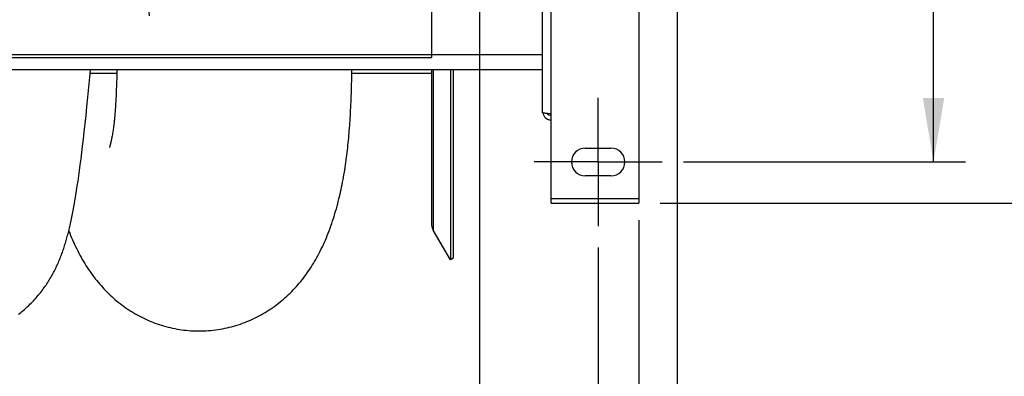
# Model space of a CAD drawing. Extents: x 0 to 594, y 0 to 420.
# Tile 7 of 18: x 370 to 417, y 53 to 70. Entities that reach past the tile are written whole.
import ezdxf

# ---------------------------------------------------------------- set-up
doc = ezdxf.new("R2010")
doc.units = 0
doc.header["$LTSCALE"] = 32.67
doc.linetypes.add('CENTER', pattern=[0.6, 0.375, -0.075, 0.075, -0.075])
doc.layers.get('0').update_dxf_attribs({"linetype": 'CONTINUOUS'})
for name, color, linetype in [('110528_DXF_CONTINUOUS_LINE', 7, 'CONTINUOUS'), ('110528_DXF_DIMENSION', 7, 'CONTINUOUS'), ('110536_DXF_AXIS', 7, 'CONTINUOUS'), ('110536_DXF_CONTINUOUS_LINE', 7, 'CONTINUOUS'), ('110801_DXF_CONTINUOUS_LINE', 7, 'CONTINUOUS'), ('AG_HOSE_100_DXF_CONTINUOUS', 7, 'CONTINUOUS'), ('ASE_65-100-10_DXF_DIMENSIO', 7, 'CONTINUOUS'), ('G_ASE_DUMMY_DXF_CONTINUOUS', 7, 'CONTINUOUS')]:
    doc.layers.add(name, color=color, linetype=linetype)
doc.styles.get("Standard").update_dxf_attribs({"font": 'txt', "width": 0.7})
doc.dimstyles.new('DIMSTYLE_1', dxfattribs={"dimtxt": 3.5, "dimasz": 3, "dimexe": 1.5, "dimexo": 1, "dimgap": 0.875, "dimtad": 1, "dimdec": 0, "dimlfac": 10, "dimtxsty": 'STANDARD', "dimblk": '_ARROW_FILLED', "dimblk1": '_ARROW_FILLED', "dimblk2": '_ARROW_FILLED', "dimcen": 0.09, "dimazin": 3, "dimtp": 0.8, "dimtm": 0.8, "dimtfac": 1, "dimtdec": 0, "dimtofl": 0, "dimtmove": 0, "dimatfit": 3, "dimtolj": 1})
doc.dimstyles.new('DIMSTYLE_2', dxfattribs={"dimtxt": 3.5, "dimasz": 3, "dimexe": 1.5, "dimexo": 1, "dimgap": 0.875, "dimtad": 1, "dimdec": 3, "dimlfac": 10, "dimtxsty": 'STANDARD', "dimblk": '_ARROW_FILLED', "dimblk1": '_ARROW_FILLED', "dimblk2": '_ARROW_FILLED', "dimcen": 0.09, "dimazin": 3, "dimtp": 0.8, "dimtm": 0.8, "dimtfac": 1, "dimtdec": 3, "dimtofl": 0, "dimtmove": 0, "dimatfit": 3, "dimtolj": 1})

# ---------------------------------------------------------------- blocks, each defined once
blk = doc.blocks.new('_ARROW_FILLED')
at = {"color": 0, "linetype": 'BYBLOCK'}
blk.add_solid([(0, 0), (-1, 0.167), (-1, -0.167)], dxfattribs=at)
blk = doc.blocks.new('*D1')
at = {"layer": 'ASE_65-100-10_DXF_DIMENSIO', "color": 2, "linetype": 'CONTINUOUS'}
for p, q in [((400.418, 116.32), (424.718, 116.32)), ((423.218, 116.32), (423.218, 88.894)), ((423.218, 61.467), (423.218, 88.894)), ((400.418, 61.467), (424.718, 61.467))]:
    blk.add_line(p, q, dxfattribs=at)
at = {"layer": 'ASE_65-100-10_DXF_DIMENSIO', "color": 2, "linetype": 'CONTINUOUS', "xscale": 3, "yscale": 3, "zscale": 3}
for p, rotation in [((423.218, 116.32), 90), ((423.218, 61.467), 270)]:
    blk.add_blockref('_ARROW_FILLED', p, dxfattribs=dict(at, rotation=rotation))
at = {"layer": 'ASE_65-100-10_DXF_DIMENSIO', "color": 2, "linetype": 'CONTINUOUS', "insert": (418.843, 88.894), "char_height": 3.5, "width": 12, "attachment_point": 2, "rotation": 90}
blk.add_mtext('549', dxfattribs=at)
blk = doc.blocks.new('*D2')
at = {"layer": 'ASE_65-100-10_DXF_DIMENSIO', "color": 2, "linetype": 'CONTINUOUS'}
for p, q in [((401.518, 114.394), (414.718, 114.394)), ((413.218, 114.394), (413.218, 88.894)), ((413.218, 63.394), (413.218, 88.894)), ((401.518, 63.394), (414.718, 63.394))]:
    blk.add_line(p, q, dxfattribs=at)
at = {"layer": 'ASE_65-100-10_DXF_DIMENSIO', "color": 2, "linetype": 'CONTINUOUS', "xscale": 3, "yscale": 3, "zscale": 3}
for p, rotation in [((413.218, 114.394), 90), ((413.218, 63.394), 270)]:
    blk.add_blockref('_ARROW_FILLED', p, dxfattribs=dict(at, rotation=rotation))
at = {"layer": 'ASE_65-100-10_DXF_DIMENSIO', "color": 2, "linetype": 'CONTINUOUS', "insert": (408.843, 88.894), "char_height": 3.5, "width": 10.875, "attachment_point": 2, "rotation": 90}
blk.add_mtext('510', dxfattribs=at)
blk = doc.blocks.new('*D5')
at = {"layer": 'ASE_65-100-10_DXF_DIMENSIO', "color": 2, "linetype": 'CONTINUOUS'}
for p, q in [((318.218, 60.667), (318.218, 33.879)), ((399.418, 60.667), (399.418, 33.879)), ((318.218, 35.379), (358.818, 35.379)), ((399.418, 35.379), (358.818, 35.379))]:
    blk.add_line(p, q, dxfattribs=at)
at = {"layer": 'ASE_65-100-10_DXF_DIMENSIO', "color": 2, "linetype": 'CONTINUOUS', "xscale": 3, "yscale": 3, "zscale": 3, "rotation": 180}
blk.add_blockref('_ARROW_FILLED', (318.218, 35.379), dxfattribs=at)
at = {"layer": 'ASE_65-100-10_DXF_DIMENSIO', "color": 2, "linetype": 'CONTINUOUS', "xscale": 3, "yscale": 3, "zscale": 3}
blk.add_blockref('_ARROW_FILLED', (399.418, 35.379), dxfattribs=at)
at = {"layer": 'ASE_65-100-10_DXF_DIMENSIO', "color": 2, "linetype": 'CONTINUOUS', "insert": (358.818, 39.754), "char_height": 3.5, "width": 11.25, "attachment_point": 2}
blk.add_mtext('812', dxfattribs=at)
blk = doc.blocks.new('*D6')
at = {"layer": 'ASE_65-100-10_DXF_DIMENSIO', "color": 2, "linetype": 'CONTINUOUS'}
for p, q in [((320.118, 59.394), (320.118, 43.879)), ((397.518, 59.394), (397.518, 43.879)), ((320.118, 45.379), (358.818, 45.379)), ((397.518, 45.379), (358.818, 45.379))]:
    blk.add_line(p, q, dxfattribs=at)
at = {"layer": 'ASE_65-100-10_DXF_DIMENSIO', "color": 2, "linetype": 'CONTINUOUS', "xscale": 3, "yscale": 3, "zscale": 3, "rotation": 180}
blk.add_blockref('_ARROW_FILLED', (320.118, 45.379), dxfattribs=at)
at = {"layer": 'ASE_65-100-10_DXF_DIMENSIO', "color": 2, "linetype": 'CONTINUOUS', "xscale": 3, "yscale": 3, "zscale": 3}
blk.add_blockref('_ARROW_FILLED', (397.518, 45.379), dxfattribs=at)
at = {"layer": 'ASE_65-100-10_DXF_DIMENSIO', "color": 2, "linetype": 'CONTINUOUS', "insert": (358.818, 49.754), "char_height": 3.5, "width": 12.375, "attachment_point": 2}
blk.add_mtext('774', dxfattribs=at)
blk = doc.blocks.new('*D7')
at = {"layer": 'ASE_65-100-10_DXF_DIMENSIO', "color": 2, "linetype": 'CONTINUOUS'}
for p, q in [((315.868, 80.019), (315.868, 23.879)), ((401.218, 74.836), (401.218, 23.879)), ((315.868, 25.379), (358.543, 25.379)), ((401.218, 25.379), (358.543, 25.379))]:
    blk.add_line(p, q, dxfattribs=at)
at = {"layer": 'ASE_65-100-10_DXF_DIMENSIO', "color": 2, "linetype": 'CONTINUOUS', "xscale": 3, "yscale": 3, "zscale": 3, "rotation": 180}
blk.add_blockref('_ARROW_FILLED', (315.868, 25.379), dxfattribs=at)
at = {"layer": 'ASE_65-100-10_DXF_DIMENSIO', "color": 2, "linetype": 'CONTINUOUS', "xscale": 3, "yscale": 3, "zscale": 3}
blk.add_blockref('_ARROW_FILLED', (401.218, 25.379), dxfattribs=at)
at = {"layer": 'ASE_65-100-10_DXF_DIMENSIO', "color": 2, "linetype": 'CONTINUOUS', "insert": (358.543, 29.754), "char_height": 3.5, "width": 12, "attachment_point": 2}
blk.add_mtext('854', dxfattribs=at)

msp = doc.modelspace()

# ---------------------------------------------------------------- linework, layer by layer
at = {"layer": '110528_DXF_CONTINUOUS_LINE', "color": 7, "linetype": 'CONTINUOUS'}
for p, q in [((389.71603, 67.70349), (389.71603, 60.5278)), ((390.60215, 67.70349), (390.60215, 58.81882)), ((390.60215, 58.81882), (389.80311, 60.20279)), ((390.73205, 58.89382), (390.60215, 58.81882))]:
    msp.add_line(p, q, dxfattribs=at)
at = {"layer": '110528_DXF_CONTINUOUS_LINE', "color": 9, "linetype": 'CONTINUOUS'}
msp.add_line((389.80311, 67.70349), (389.80311, 60.20279), dxfattribs=at)
at = {"layer": '110528_DXF_CONTINUOUS_LINE', "color": 3, "linetype": 'CONTINUOUS'}
msp.add_line((390.73205, 67.70349), (390.73205, 58.89382), dxfattribs=at)
at = {"layer": '110528_DXF_CONTINUOUS_LINE', "color": 7, "linetype": 'CONTINUOUS'}
msp.add_arc((390.36603, 60.52779), 0.65, 180, 210, dxfattribs=at)
at = {"layer": '110528_DXF_DIMENSION', "color": 2, "linetype": 'CONTINUOUS'}
msp.add_line((391.96378, 130.14324), (391.96378, 47.6444), dxfattribs=at)
at = {"layer": '110536_DXF_AXIS', "color": 7, "linetype": 'CENTER'}
for q in [(397.51828, 66.39383), (394.51827, 63.39382), (400.51829, 63.39382), (397.51828, 60.39381)]:
    msp.add_line((397.51828, 63.39382), q, dxfattribs=at)
at = {"layer": '110536_DXF_CONTINUOUS_LINE', "color": 3, "linetype": 'CONTINUOUS'}
for p, q in [((394.91828, 65.70177), (394.91828, 101.39382)), ((399.41828, 72.68851), (399.41828, 61.46716)), ((395.31828, 61.46716), (395.31828, 65.64157)), ((396.91828, 64.04382), (398.11828, 64.04382)), ((398.11828, 62.74382), (396.91828, 62.74382)), ((395.31828, 61.46716), (399.41828, 61.46716))]:
    msp.add_line(p, q, dxfattribs=at)
at = {"layer": '110536_DXF_CONTINUOUS_LINE', "color": 9, "linetype": 'CONTINUOUS'}
for p, q in [((395.31828, 65.64157), (395.31828, 75.88247)), ((399.41828, 61.66716), (395.31828, 61.66716))]:
    msp.add_line(p, q, dxfattribs=at)
at = {"layer": '110536_DXF_CONTINUOUS_LINE', "color": 3, "linetype": 'CONTINUOUS'}
for centre, radius, start, end in [((395.30972, 65.75915), 0.39145, 189.344646, 190.109154), ((396.91828, 63.39382), 0.65, 90, 270), ((398.11828, 63.39382), 0.65, 270, 90)]:
    msp.add_arc(centre, radius, start, end, dxfattribs=at)
for points, knots in [([(395.31828, 65.64157), (395.26724, 65.64646), (395.19309, 65.65354), (395.09888, 65.66365), (395.03885, 65.67103), (394.99009, 65.67801), (394.95236, 65.68558), (394.93109, 65.69115), (394.91828, 65.69819), (394.91828, 65.70177)], [0, 0, 0, 0, 0.37771184, 0.54853637, 0.69852876, 0.82207755, 0.91471109, 0.97358369, 1, 1, 1, 1]), ([(394.92435, 65.69045), (394.94023, 65.6014), (395.03962, 65.42891), (395.22719, 65.36358), (395.31828, 65.36358)], [0, 0, 0, 0, 0.49822857, 1, 1, 1, 1])]:
    msp.add_open_spline(points, degree=3, knots=knots, dxfattribs=at)
at = {"layer": '110536_DXF_CONTINUOUS_LINE', "color": 7, "linetype": 'CONTINUOUS'}
msp.add_open_spline([(395.31828, 65.56135), (395.2841, 65.56135), (395.21471, 65.57922), (395.16346, 65.6294), (395.14603, 65.65861)], degree=3, knots=[0, 0, 0, 0, 0.50119096, 1, 1, 1, 1], dxfattribs=at)
at = {"layer": '110801_DXF_CONTINUOUS_LINE', "color": 9, "linetype": 'CONTINUOUS'}
msp.add_line((394.91828, 68.40349), (322.71828, 68.40349), dxfattribs=at)
at = {"layer": '110801_DXF_CONTINUOUS_LINE', "color": 7, "linetype": 'CONTINUOUS'}
msp.add_line((394.91828, 67.70349), (322.71828, 67.70349), dxfattribs=at)
at = {"layer": 'AG_HOSE_100_DXF_CONTINUOUS', "color": 9, "linetype": 'CONTINUOUS'}
for p in [(389.71603, 111.25882), (327.71603, 68.27915)]:
    msp.add_line(p, (389.71603, 68.27915), dxfattribs=at)
at = {"layer": 'AG_HOSE_100_DXF_CONTINUOUS', "color": 7, "linetype": 'CONTINUOUS'}
for p, q in [((373.68114, 66.89428), (373.72542, 67.36461)), ((373.72542, 67.36461), (373.75656, 67.70349)), ((374.98367, 67.29496), (374.97843, 67.11748)), ((374.98852, 67.48143), (374.98367, 67.29496)), ((374.99354, 67.70349), (374.98852, 67.48143)), ((385.99156, 67.49327), (385.99556, 67.70349)), ((373.63659, 66.43437), (373.68114, 66.89428)), ((374.97281, 66.94874), (374.96685, 66.78865)), ((374.97843, 67.11748), (374.97281, 66.94874)), ((373.59246, 65.99213), (373.63659, 66.43437)), ((374.95406, 66.49368), (374.94735, 66.35911)), ((374.9606, 66.63705), (374.95406, 66.49368)), ((374.96685, 66.78865), (374.9606, 66.63705)), ((373.54913, 65.57108), (373.59246, 65.99213)), ((374.92336, 65.95688), (374.91637, 65.85717)), ((374.93365, 66.11704), (374.92336, 65.95688)), ((374.94053, 66.23342), (374.93365, 66.11704)), ((374.94735, 66.35911), (374.94053, 66.23342)), ((373.50729, 65.17698), (373.54913, 65.57108)), ((374.89289, 65.56525), (374.88387, 65.46679)), ((374.90125, 65.66327), (374.89289, 65.56525)), ((374.9091, 65.76082), (374.90125, 65.66327)), ((374.91637, 65.85717), (374.9091, 65.76082)), ((373.46686, 64.8082), (373.50729, 65.17698)), ((374.82942, 64.98452), (374.82067, 64.9207)), ((374.83856, 65.0547), (374.82942, 64.98452)), ((374.84856, 65.13566), (374.83856, 65.0547)), ((374.85873, 65.22304), (374.84856, 65.13566)), ((374.86884, 65.3162), (374.85873, 65.22304)), ((373.42779, 64.46299), (373.46686, 64.8082)), ((374.77342, 64.6232), (374.76319, 64.56756)), ((374.78337, 64.68008), (374.77342, 64.6232)), ((374.79328, 64.73974), (374.78337, 64.68008)), ((374.80286, 64.80021), (374.79328, 64.73974)), ((374.81203, 64.86087), (374.80286, 64.80021)), ((374.82067, 64.9207), (374.81203, 64.86087)), ((373.35262, 63.82993), (373.3898, 64.13795)), ((373.3898, 64.13795), (373.42779, 64.46299)), ((374.64276, 64.07381), (374.64045, 64.06722)), ((373.31612, 63.53727), (373.35262, 63.82993)), ((373.24474, 62.99291), (373.28015, 63.25833)), ((373.28015, 63.25833), (373.31612, 63.53727)), ((373.17554, 62.50063), (373.20987, 62.74049)), ((373.20987, 62.74049), (373.24474, 62.99291)), ((373.10842, 62.05656), (373.14173, 62.27283)), ((373.14173, 62.27283), (373.17554, 62.50063)), ((373.04322, 61.65622), (373.0756, 61.85127)), ((373.0756, 61.85127), (373.10842, 62.05656)), ((372.97956, 61.29405), (373.01122, 61.47072)), ((373.01122, 61.47072), (373.04322, 61.65622)), ((372.88541, 60.80805), (372.91677, 60.96356)), ((372.91677, 60.96356), (372.94811, 61.12526)), ((372.94811, 61.12526), (372.97956, 61.29405)), ((372.85386, 60.65782), (372.88541, 60.80805))]:
    msp.add_line(p, q, dxfattribs=at)
for points in [[(385.9809, 67.04224), (385.98473, 67.18993), (385.99156, 67.49327)], [(378.86796, 55.48194), (378.96101, 55.4831), (379.07004, 55.48631), (379.17899, 55.49154), (379.28783, 55.49876), (379.3965, 55.50799), (379.50496, 55.51922), (379.61317, 55.53243), (379.72108, 55.54762), (379.82864, 55.56478), (379.93582, 55.58391), (380.04258, 55.60498), (380.14885, 55.62798), (380.25461, 55.6529), (380.35982, 55.67972), (380.46443, 55.70843), (380.56841, 55.73901), (380.67173, 55.77144), (380.77434, 55.80569), (380.87621, 55.84175), (380.9773, 55.87959), (381.07758, 55.9192), (381.177, 55.96053), (381.27555, 56.00359), (381.37318, 56.04832), (381.46986, 56.0947), (381.56558, 56.14272), (381.6603, 56.19234), (381.75401, 56.24354), (381.84669, 56.2963), (381.93833, 56.35059), (382.02891, 56.40639), (382.11843, 56.46369), (382.20684, 56.52243), (382.29414, 56.58261), (382.38031, 56.6442), (382.46534, 56.70717), (382.54922, 56.77149), (382.63194, 56.83715), (382.71348, 56.90411), (382.79384, 56.97235), (382.87302, 57.04186), (382.95098, 57.11259), (383.02774, 57.18453), (383.10329, 57.25765), (383.17758, 57.33188), (383.25063, 57.40723), (383.32244, 57.48365), (383.39286, 57.56098), (383.46189, 57.63916), (383.52957, 57.71821), (383.59586, 57.79802), (383.66072, 57.87851), (383.72423, 57.95973), (383.78654, 58.04182), (383.84761, 58.12473), (383.90751, 58.20849), (383.96651, 58.29348), (384.02466, 58.37978), (384.08192, 58.46733), (384.13835, 58.55623), (384.19398, 58.64655), (384.24879, 58.73828), (384.30281, 58.83146), (384.35603, 58.9261), (384.40846, 59.02224), (384.46013, 59.11996), (384.5111, 59.21942), (384.56131, 59.32052), (384.61061, 59.42302), (384.65906, 59.527), (384.70664, 59.63245), (384.75316, 59.73893), (384.79854, 59.84618), (384.84294, 59.95451), (384.88652, 60.0643), (384.92942, 60.17598), (384.97149, 60.28915), (385.01241, 60.403), (385.05219, 60.51749), (385.09089, 60.63266), (385.12827, 60.74771), (385.16431, 60.86233), (385.19915, 60.97681), (385.23286, 61.09125), (385.26549, 61.20571), (385.29702, 61.32006), (385.32743, 61.43404), (385.35669, 61.54739), (385.38488, 61.66032), (385.41216, 61.77322), (385.43856, 61.88619), (385.46407, 61.9991), (385.48872, 62.11203), (385.51251, 62.22485), (385.5355, 62.33767), (385.55778, 62.45096), (385.57938, 62.56485), (385.60025, 62.67915), (385.62044, 62.79385), (385.63997, 62.90908), (385.65882, 63.0247), (385.67692, 63.14032), (385.69428, 63.25579), (385.71095, 63.37129), (385.72697, 63.48685), (385.74238, 63.60268), (385.75716, 63.71854), (385.77122, 63.83384), (385.78456, 63.94816), (385.79729, 64.06197), (385.80953, 64.17595), (385.82127, 64.2903), (385.83246, 64.40479), (385.84316, 64.51949), (385.85342, 64.63435), (385.86322, 64.74942), (385.87257, 64.86497), (385.88148, 64.98091), (385.89001, 65.0974), (385.89824, 65.21515), (385.90616, 65.33437), (385.9137, 65.45485), (385.92091, 65.57671), (385.9278, 65.69992), (385.9344, 65.82459), (385.94068, 65.95111), (385.94667, 66.07953), (385.95237, 66.20988), (385.9578, 66.34249), (385.96296, 66.47746), (385.96784, 66.61478), (385.97245, 66.75461), (385.9809, 67.04224)], [(374.88387, 65.46679), (374.87391, 65.36554), (374.86884, 65.3162)], [(374.76319, 64.56756), (374.75276, 64.51339), (374.74769, 64.48792), (374.74268, 64.46332), (374.73763, 64.43914), (374.7325, 64.41511), (374.72735, 64.39151), (374.72227, 64.36873), (374.71732, 64.34696), (374.71245, 64.32602), (374.70765, 64.30577), (374.70288, 64.28613), (374.69818, 64.26717), (374.69358, 64.24895), (374.68907, 64.23146), (374.68466, 64.21471), (374.68037, 64.19875), (374.67621, 64.18356), (374.67218, 64.16916), (374.66833, 64.15565), (374.66466, 64.14304), (374.66119, 64.13133), (374.65795, 64.12063), (374.65501, 64.11113), (374.65233, 64.10266), (374.64977, 64.09473), (374.64725, 64.08707), (374.64487, 64.07997), (374.64276, 64.07381)], [(370.39158, 56.26355), (370.46347, 56.31965), (370.53391, 56.37645), (370.60293, 56.43391), (370.67044, 56.49193), (370.73647, 56.55046), (370.80103, 56.60946), (370.86406, 56.66884), (370.92558, 56.72854), (370.98561, 56.78854), (371.04412, 56.84874), (371.10113, 56.9091), (371.15665, 56.96958), (371.21068, 57.0301), (371.26324, 57.09062), (371.31436, 57.15112), (371.36407, 57.21157), (371.4124, 57.27194), (371.45939, 57.33219), (371.50508, 57.39236), (371.54954, 57.45245), (371.59277, 57.5124), (371.63477, 57.57215), (371.67557, 57.63171), (371.71521, 57.69104), (371.75363, 57.75001), (371.7908, 57.8085), (371.82683, 57.8666), (371.86187, 57.92448), (371.89588, 57.98205), (371.92895, 58.03939), (371.96135, 58.09693), (371.99317, 58.15482), (372.02435, 58.21292), (372.05495, 58.27135), (372.08504, 58.33022), (372.11457, 58.38942), (372.14344, 58.44876), (372.17168, 58.50824), (372.1993, 58.56787), (372.22624, 58.62746), (372.2525, 58.68701), (372.27812, 58.74654), (372.30307, 58.80596), (372.32735, 58.86521), (372.35102, 58.92436), (372.37412, 58.98351), (372.39668, 59.04266), (372.41872, 59.10185), (372.4403, 59.16121), (372.46145, 59.22077), (372.48219, 59.28056), (372.50255, 59.34067), (372.52257, 59.40118), (372.54225, 59.46209), (372.56161, 59.52341), (372.58067, 59.58519), (372.59943, 59.64745), (372.61791, 59.7102), (372.63611, 59.77347), (372.65406, 59.83728), (372.67175, 59.90163), (372.68919, 59.96655), (372.70641, 60.03207), (372.72343, 60.09827), (372.74025, 60.16519), (372.75689, 60.23286), (372.77338, 60.30136), (372.78972, 60.37072), (372.80592, 60.44099), (372.82201, 60.51225), (372.85386, 60.65782)], [(372.74206, 60.17256), (372.78458, 60.06482), (372.82899, 59.95555), (372.87409, 59.84782), (372.91992, 59.74155), (372.96656, 59.63654), (373.01407, 59.53271), (373.06247, 59.43003), (373.11186, 59.32835), (373.16232, 59.22754), (373.21385, 59.12764), (373.26645, 59.02873), (373.32016, 58.93075), (373.37502, 58.83368), (373.43097, 58.73768), (373.48805, 58.64269), (373.54629, 58.54871), (373.60559, 58.45593), (373.66601, 58.36429), (373.72753, 58.27379), (373.78999, 58.18473), (373.85338, 58.09707), (373.91773, 58.0108), (373.98278, 57.92621), (374.04847, 57.84339), (374.11486, 57.76219), (374.18196, 57.68258), (374.24967, 57.60464), (374.31808, 57.52825), (374.38745, 57.4531), (374.45782, 57.37915), (374.52915, 57.30645), (374.60161, 57.23483), (374.67528, 57.16423), (374.7501, 57.09474), (374.82601, 57.02642), (374.90301, 56.9593), (374.9811, 56.89338), (375.0603, 56.82867), (375.14059, 56.76519), (375.22198, 56.70296), (375.30451, 56.64197), (375.38815, 56.58224), (375.47291, 56.52379), (375.55884, 56.46662), (375.64594, 56.41073), (375.73419, 56.35618), (375.82359, 56.30298), (375.91414, 56.25115), (376.00581, 56.20074), (376.09856, 56.15179), (376.19237, 56.10433), (376.28722, 56.05838), (376.38307, 56.014), (376.47989, 55.9712), (376.57768, 55.93001), (376.67636, 55.89048), (376.77592, 55.85263), (376.87633, 55.81647), (376.97751, 55.78206), (377.07945, 55.74942), (377.18211, 55.71856), (377.28542, 55.68951), (377.38935, 55.6623), (377.49386, 55.63694), (377.5989, 55.61346), (377.70441, 55.59186), (377.81038, 55.57217), (377.91674, 55.55439), (378.02346, 55.53854), (378.13052, 55.52462), (378.23785, 55.51265), (378.34541, 55.50264), (378.45318, 55.49458), (378.56111, 55.48849), (378.66915, 55.48437), (378.77727, 55.48222), (378.86796, 55.48194)]]:
    msp.add_lwpolyline(points, dxfattribs=at)
at = {"layer": 'AG_HOSE_100_DXF_CONTINUOUS', "color": 9, "linetype": 'CONTINUOUS'}
msp.add_open_spline([(376.51603, 70.24192), (376.43388, 71.23565), (376.26493, 73.40936), (376.02075, 76.84739), (375.76316, 80.72422), (375.50605, 84.77338), (375.24184, 89.02303), (374.97789, 93.26831), (374.70018, 97.62843), (374.46666, 101.11379), (374.2795, 103.7345), (374.15018, 105.46707), (374.01752, 107.15174), (373.88117, 108.77381), (373.74492, 110.27527), (373.60566, 111.67923), (373.46312, 112.96876), (373.33814, 113.95802), (373.23896, 114.6483), (373.17071, 115.08444), (373.10252, 115.48087), (373.03285, 115.84518), (372.96153, 116.17446), (372.88815, 116.46573), (372.81508, 116.70829), (372.74237, 116.90179), (372.67822, 117.03098), (372.62502, 117.10757), (372.58796, 117.14836), (372.55045, 117.17695), (372.51198, 117.19296), (372.47267, 117.19527), (372.43256, 117.1832), (372.3924, 117.15627), (372.33363, 117.09494), (372.26378, 116.97738), (372.18551, 116.79159), (372.114, 116.5708), (372.04697, 116.32342), (371.95811, 115.9455), (371.84518, 115.36209), (371.7131, 114.53259), (371.57785, 113.53198), (371.44218, 112.38204), (371.24237, 110.48162), (371.00308, 107.8018), (370.71918, 104.15316), (370.43385, 100.08345), (370.13275, 95.47288), (369.83983, 90.79373), (369.54614, 86.05688), (369.26107, 81.52934), (369.00936, 77.7057), (368.80061, 74.72168), (368.64437, 72.60264), (368.49217, 70.66271), (368.34101, 68.86725), (368.18618, 67.18069), (368.02704, 65.62476), (367.88999, 64.44803), (367.7788, 63.60727), (367.69688, 63.04163), (367.61296, 62.52013), (367.52663, 62.04712), (367.44054, 61.63975), (367.36074, 61.32212), (367.28823, 61.08426), (367.22589, 60.9148), (367.1638, 60.78101), (367.10827, 60.69227), (367.06139, 60.64068), (367.02684, 60.61356), (366.99165, 60.5971), (366.95575, 60.592), (366.91993, 60.59869), (366.88484, 60.61663), (366.85036, 60.64518), (366.80108, 60.70151), (366.74164, 60.8012), (366.67452, 60.95397), (366.60709, 61.14857), (366.53704, 61.39308), (366.4651, 61.68998), (366.3915, 62.04122), (366.31775, 62.44017), (366.21908, 63.03636), (366.10049, 63.86551), (365.9604, 64.9972), (365.81655, 66.31841), (365.66927, 67.8286), (365.52181, 69.48874), (365.36963, 71.34235), (365.21342, 73.38264), (365.01253, 76.16736), (364.76763, 79.79537), (364.48188, 84.26782), (364.1809, 89.11012), (363.88027, 93.94418), (363.62068, 97.98661), (363.41262, 101.07373), (363.25257, 103.34778), (363.09259, 105.50108), (362.92887, 107.56487), (362.76113, 109.51202), (362.59905, 111.2085), (362.44871, 112.60915), (362.3304, 113.58874), (362.2324, 114.31232), (362.15848, 114.81317), (362.08463, 115.2679), (362.01088, 115.67571), (361.93725, 116.03587), (361.86377, 116.34781), (361.79058, 116.61115), (361.71627, 116.82949), (361.64971, 116.9812), (361.59213, 117.07674), (361.55214, 117.12848), (361.51178, 117.16597), (361.47041, 117.18908), (361.42761, 117.19646), (361.38621, 117.18727), (361.3474, 117.16444), (361.29326, 117.11396), (361.22855, 117.01551), (361.15617, 116.85881), (361.08067, 116.64547), (361.00309, 116.37256), (360.92367, 116.03738), (360.84399, 115.64571), (360.73129, 115.01364), (360.59378, 114.08808), (360.42992, 112.77701), (360.26163, 111.21192), (360.09904, 109.49951), (359.94414, 107.70585), (359.79195, 105.80736), (359.63572, 103.72598), (359.4177, 100.65428), (359.13975, 96.45862), (358.81508, 91.29329), (358.48143, 85.90556), (358.202, 81.47639), (357.96766, 77.92866), (357.78996, 75.34756), (357.60778, 72.84414), (357.43886, 70.68574), (357.28996, 68.92668), (357.16101, 67.5081), (357.02888, 66.17311), (356.89306, 64.93586), (356.75749, 63.84388), (356.6389, 63.01749), (356.54022, 62.42364), (356.46647, 62.02654), (356.39287, 61.67719), (356.32094, 61.38214), (356.2509, 61.13945), (356.18348, 60.94663), (356.11638, 60.79562), (356.05624, 60.69632), (356.00519, 60.63977), (355.96767, 60.61103), (355.92923, 60.59488), (355.87532, 60.5914), (355.8219, 60.61946), (355.77623, 60.66484), (355.72266, 60.73568), (355.65858, 60.85792), (355.58587, 61.04314), (355.51287, 61.2774), (355.43698, 61.57027), (355.35906, 61.92447), (355.27932, 62.34211), (355.19942, 62.81514), (355.09724, 63.48904), (354.97706, 64.39571), (354.83686, 65.60291), (354.69291, 66.99761), (354.54552, 68.57858), (354.39798, 70.30415), (354.24579, 72.21879), (354.08956, 74.31488), (353.93387, 76.52061), (353.78211, 78.7635), (353.574, 81.93983), (353.31126, 86.10891), (352.98614, 91.35897), (352.67596, 96.29225), (352.41711, 100.20855), (352.22448, 102.96249), (352.07669, 104.97634), (351.92896, 106.8757), (351.77777, 108.69018), (351.62289, 110.39807), (351.46708, 111.94423), (351.33585, 113.09548), (351.23359, 113.89737), (351.15784, 114.44599), (351.08019, 114.95936), (351.0003, 115.43383), (350.92056, 115.85294), (350.84102, 116.21585), (350.76174, 116.52182), (350.6829, 116.77067), (350.60458, 116.962), (350.53413, 117.08542), (350.4735, 117.15225), (350.42906, 117.18338), (350.38262, 117.19661), (350.3357, 117.18978), (350.29068, 117.16422), (350.24702, 117.1219), (350.20377, 117.06294), (350.14723, 116.96351), (350.08171, 116.80982), (350.00878, 116.59151), (349.93554, 116.32422), (349.85956, 115.99757), (349.78153, 115.6091), (349.6689, 114.97066), (349.53135, 114.0374), (349.37296, 112.76114), (349.20874, 111.23664), (349.04005, 109.46657), (348.87232, 107.51494), (348.70858, 105.44723), (348.54379, 103.22556), (348.37463, 100.81334), (348.20128, 98.22612), (348.02789, 95.54742), (347.78558, 91.71396), (347.51412, 87.32468), (347.24837, 83.08674), (347.05723, 80.12334), (346.90929, 77.89181), (346.7614, 75.73863), (346.60979, 73.62657), (346.45432, 71.57779), (346.29817, 69.65925), (346.14607, 67.93706), (345.99535, 66.3809), (345.86333, 65.1629), (345.75253, 64.25025), (345.67244, 63.64173), (345.5924, 63.08599), (345.51246, 62.58417), (345.43264, 62.13725), (345.35125, 61.73766), (345.26818, 61.3894), (345.18275, 61.09662), (345.10778, 60.89593), (345.04564, 60.77099), (345.00409, 60.70384), (344.96441, 60.6546), (344.92713, 60.62097), (344.88911, 60.5997), (344.85003, 60.59162), (344.81085, 60.59762), (344.77267, 60.61701), (344.73531, 60.6488), (344.67871, 60.71634), (344.60977, 60.84189), (344.53138, 61.03881), (344.45249, 61.29324), (344.37317, 61.60478), (344.29362, 61.9732), (344.21386, 62.39776), (344.13395, 62.8776), (344.05139, 63.42886), (343.96664, 64.0535), (343.84623, 65.02482), (343.70316, 66.33403), (343.54017, 68.01923), (343.37554, 69.8985), (343.20653, 72.00205), (343.03341, 74.31947), (342.86019, 76.77976), (342.68177, 79.43449), (342.49865, 82.26134), (342.27429, 85.8148), (342.00806, 90.10741), (341.75028, 94.23682), (341.53478, 97.58442), (341.37045, 100.06328), (341.20188, 102.50535), (341.03276, 104.82728), (340.86799, 106.94665), (340.70446, 108.89815), (340.53701, 110.7178), (340.38888, 112.14909), (340.26879, 113.18248), (340.18204, 113.86974), (340.09539, 114.49579), (340.00686, 115.07202), (339.91626, 115.59322), (339.8231, 116.05432), (339.73037, 116.43758), (339.64149, 116.73264), (339.55672, 116.94569), (339.48705, 117.07245), (339.4286, 117.14168), (339.388, 117.17476), (339.34619, 117.1932), (339.28369, 117.19625), (339.22181, 117.15579), (339.16956, 117.09393), (339.12615, 117.02621), (339.08306, 116.94177), (339.02128, 116.79666), (338.94638, 116.57133), (338.86076, 116.24914), (338.77479, 115.86013), (338.68851, 115.40523), (338.5992, 114.86827), (338.50752, 114.24681), (338.41369, 113.53888), (338.31974, 112.76011), (338.19533, 111.63846), (338.04525, 110.12739), (337.8671, 108.12432), (337.68423, 105.86108), (337.49691, 103.35151), (337.30944, 100.67565), (337.04403, 96.69799), (336.84976, 93.61519), (336.71603, 91.47327)], degree=3, knots=[0, 0, 0, 0, 0.00719306, 0.01572791, 0.02486389, 0.03522155, 0.04499685, 0.05557945, 0.06590553, 0.07651388, 0.08077864, 0.08485907, 0.08904712, 0.09296923, 0.09660161, 0.09992288, 0.10314673, 0.10596055, 0.10711546, 0.10817737, 0.10914499, 0.11001709, 0.11085295, 0.11157506, 0.11218351, 0.11267927, 0.11306536, 0.11321974, 0.11335066, 0.11346141, 0.11355741, 0.11364683, 0.11373967, 0.11385444, 0.11399166, 0.11434941, 0.11483185, 0.11544534, 0.11602163, 0.11668064, 0.11824544, 0.12030703, 0.12273919, 0.12552891, 0.1286598, 0.13652382, 0.14493664, 0.15505998, 0.16595395, 0.17826746, 0.18888074, 0.20019059, 0.21099313, 0.21652359, 0.22176944, 0.22632108, 0.23056093, 0.23476736, 0.23853866, 0.24184357, 0.24331301, 0.24465645, 0.24596651, 0.2471232, 0.24812471, 0.24896965, 0.24948479, 0.24991798, 0.25027104, 0.25054775, 0.2506687, 0.25077228, 0.25086261, 0.25094578, 0.2510295, 0.25112131, 0.25122705, 0.2513506, 0.25165961, 0.25205913, 0.25255331, 0.25314395, 0.25389344, 0.25475657, 0.25573246, 0.25681996, 0.25911573, 0.26177407, 0.26504583, 0.26870276, 0.27271995, 0.27706885, 0.28211937, 0.28748132, 0.29720959, 0.30835079, 0.31981069, 0.33220871, 0.34329043, 0.34903219, 0.35452928, 0.35973567, 0.36460854, 0.36946389, 0.37383402, 0.37690217, 0.37962586, 0.38095162, 0.38216958, 0.38327789, 0.38427485, 0.38515896, 0.38592953, 0.3865863, 0.38712973, 0.38759279, 0.38777754, 0.38793324, 0.38806306, 0.38817246, 0.38827043, 0.38836922, 0.38847163, 0.38859181, 0.38890029, 0.38931287, 0.38983607, 0.3905307, 0.39135894, 0.39232027, 0.39341372, 0.39599016, 0.3990692, 0.40294477, 0.40734507, 0.41147769, 0.41593201, 0.42108441, 0.42653464, 0.43814654, 0.45141751, 0.46387019, 0.47708733, 0.4834324, 0.48951875, 0.49575107, 0.50153947, 0.50513662, 0.50848598, 0.51181506, 0.51481394, 0.51746472, 0.51975265, 0.5208358, 0.52180728, 0.52266597, 0.52341099, 0.52399753, 0.52448763, 0.5248832, 0.52518852, 0.52531975, 0.52543072, 0.52552685, 0.5256163, 0.52581204, 0.52593563, 0.52608179, 0.52645004, 0.52692691, 0.52751605, 0.52821889, 0.52910894, 0.53013178, 0.53128586, 0.5325694, 0.53504863, 0.5378832, 0.54133624, 0.54516304, 0.54933739, 0.5538296, 0.55901849, 0.56450014, 0.56978104, 0.57523537, 0.58746287, 0.59991583, 0.61318109, 0.62312115, 0.62822901, 0.63309615, 0.63768786, 0.64197203, 0.64623088, 0.65005874, 0.65318205, 0.65458926, 0.65589024, 0.65717716, 0.65833467, 0.65936098, 0.6602545, 0.66101424, 0.66164061, 0.66213566, 0.66250491, 0.6626576, 0.66278324, 0.66289162, 0.66299735, 0.66311604, 0.66325908, 0.66343313, 0.66364189, 0.66408297, 0.66463558, 0.66530154, 0.6660814, 0.66705448, 0.66815953, 0.67075783, 0.67385844, 0.67743649, 0.68181865, 0.68668504, 0.69156703, 0.69678147, 0.7027558, 0.7090112, 0.71548711, 0.72212001, 0.73672045, 0.74721127, 0.75275193, 0.75814247, 0.76334448, 0.76832132, 0.77341771, 0.77816652, 0.78220708, 0.7858896, 0.78944486, 0.79104468, 0.79252155, 0.7938724, 0.79509494, 0.79618714, 0.79714715, 0.79803645, 0.79876902, 0.79934651, 0.79957867, 0.79977467, 0.79991499, 0.80003353, 0.80013475, 0.80022572, 0.80031594, 0.80041512, 0.80053074, 0.8006676, 0.80104877, 0.80155652, 0.80219586, 0.80296862, 0.80387514, 0.80491434, 0.80608461, 0.80738413, 0.80893529, 0.81063182, 0.81444459, 0.81843555, 0.82284518, 0.82805311, 0.83365909, 0.83960928, 0.8458452, 0.85285306, 0.86004457, 0.87153037, 0.88387887, 0.88989151, 0.89572948, 0.90180026, 0.90755014, 0.91252389, 0.91713521, 0.92167722, 0.92570588, 0.92751511, 0.92918202, 0.93070293, 0.93207426, 0.93338741, 0.93451887, 0.93546707, 0.93623144, 0.93673917, 0.93712024, 0.93726753, 0.93739029, 0.93749499, 0.93759183, 0.93782974, 0.93798816, 0.93817972, 0.93840709, 0.93867182, 0.93931656, 0.94011788, 0.941076, 0.94218981, 0.94345768, 0.94500251, 0.94672125, 0.94860908, 0.95066111, 0.95486217, 0.95956308, 0.96516783, 0.97124194, 0.97771704, 0.98451836, 1, 1, 1, 1], dxfattribs=at)
at = {"layer": 'G_ASE_DUMMY_DXF_CONTINUOUS', "color": 7, "linetype": 'CONTINUOUS'}
for p, q in [((374.98963, 67.52844), (373.74053, 67.52844)), ((389.71603, 67.52844), (385.99225, 67.52844))]:
    msp.add_line(p, q, dxfattribs=at)

# ---------------------------------------------------------------- dimensions: what is measured, and where the dimension line sits
at = {"layer": 'ASE_65-100-10_DXF_DIMENSIO', "color": 2, "linetype": 'CONTINUOUS'}
for base, p1, p2, angle, dimstyle, picture, middle in [((423.21828, 61.46716), (399.41828, 116.32047), (399.41828, 61.46716), 270, 'DIMSTYLE_1', '*D1', (423.21828, 88.39381)), ((413.21828, 114.39382), (400.51829, 63.39382), (400.51829, 114.39382), 90, 'DIMSTYLE_2', '*D2', (413.21828, 88.39383)), ((315.8682787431, 25.379035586), (401.2182787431, 75.8361280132), (315.8682787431, 81.0188193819), 180, 'DIMSTYLE_1', '*D7', (358.0432706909, 25.379035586)), ((320.11828, 45.37904), (397.51828, 60.39381), (320.11828, 60.39381), 180, 'DIMSTYLE_2', '*D6', (358.31826, 45.37904))]:
    dim = msp.add_linear_dim(base=base, p1=p1, p2=p2, angle=angle, dimstyle=dimstyle, dxfattribs=at)
    dim.commit()
    dim.dimension.update_dxf_attribs({"geometry": picture, "text_midpoint": middle, "dimtype": 160})
dim = msp.add_linear_dim(base=(399.41828, 35.37904), p1=(318.21828, 61.66716), p2=(399.41828, 61.66716), dimstyle='DIMSTYLE_2', dxfattribs=at)
dim.commit()
dim.dimension.update_dxf_attribs({"geometry": '*D5', "text_midpoint": (358.31828, 35.37904), "dimtype": 160})

doc.saveas('drawing.dxf')
